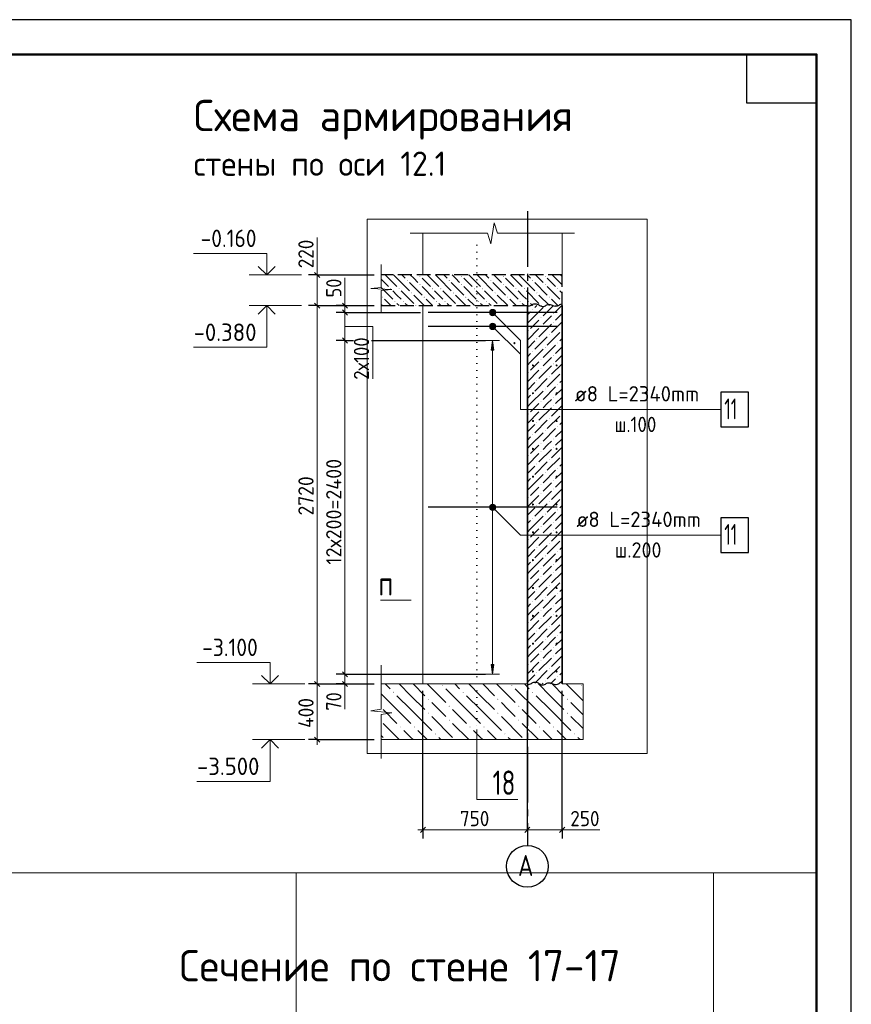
# Model space of a CAD drawing. Header units: millimetres. Extents: x 0 to 59400, y 0 to 42000.
# Tile 31 of 31: x 47449 to 59400, y 27845 to 42000. Entities that reach past the tile are written whole.
import ezdxf

# ---------------------------------------------------------------- set-up
doc = ezdxf.new("R2010")
doc.units = ezdxf.units.MM
for name, pattern in [('______2', [270, 200, -70]), ('______5', [1100, 800, -100, 100, -100]), ('______9', [100, 0, -100])]:
    doc.linetypes.add(name, pattern=pattern)
for name, color, linetype, lineweight in [('Standard', 7, 'Continuous', 25), ('Высотные отметки', 7, 'Continuous', 25), ('ЖБ Перекрытие верхний уровень', 7, '______2', 25), ('ЖБ Стена верхний уровень', 7, 'Continuous', 35), ('Заголовок чертежа', 7, 'Continuous', 25), ('Позиционная метка линия выноска', 7, 'Continuous', 13), ('Примечания', 7, 'Continuous', 13), ('Размерная линия_ общее', 7, 'Continuous', 13), ('Сечения символ', 7, 'Continuous', 25), ('Стена фоновая арматура У1', 7, 'Continuous', 18), ('Фоновоя арматура Х1', 52, 'Continuous', 25)]:
    doc.layers.add(name, color=color, linetype=linetype, lineweight=lineweight)
doc.layers.add('Оси', color=7, linetype='______5')
doc.layers.add('Размерная выноска', color=7, linetype='Continuous')
doc.layers.add('Стена Хомут', color=7, linetype='Continuous', lineweight=25, true_color=0x6e3c1e)
doc.styles.add('ISOCPEUR', font='txt')

msp = doc.modelspace()

# ---------------------------------------------------------------- hatches: boundary and pattern name
at = {"layer": 'ЖБ Перекрытие верхний уровень', "linetype": 'Continuous', "lineweight": 18, "transparency": 33554687}
for points in [[(53015, 38252), (53021, 38258), (53028, 38252), (53021, 38245)], [(53195, 38312), (53201, 38318), (53208, 38312), (53201, 38305)], [(53615, 38252), (53621, 38258), (53628, 38252), (53621, 38245)], [(53795, 38312), (53801, 38318), (53808, 38312), (53801, 38305)], [(54215, 38252), (54221, 38258), (54228, 38252), (54221, 38245)], [(54395, 38312), (54401, 38318), (54408, 38312), (54401, 38305)], [(54815, 38252), (54821, 38258), (54828, 38252), (54821, 38245)], [(54995, 38312), (55001, 38318), (55008, 38312), (55001, 38305)], [(52775, 38132), (52781, 38138), (52788, 38132), (52781, 38125)], [(52895, 38132), (52901, 38138), (52908, 38132), (52901, 38125)], [(53075, 38072), (53081, 38078), (53088, 38072), (53081, 38065)], [(53195, 38192), (53201, 38198), (53208, 38192), (53201, 38185)], [(53375, 38132), (53381, 38138), (53388, 38132), (53381, 38125)], [(53495, 38132), (53501, 38138), (53508, 38132), (53501, 38125)], [(53675, 38072), (53681, 38078), (53688, 38072), (53681, 38065)], [(53795, 38192), (53801, 38198), (53808, 38192), (53801, 38185)], [(53975, 38132), (53981, 38138), (53988, 38132), (53981, 38125)], [(54095, 38132), (54101, 38138), (54108, 38132), (54101, 38125)], [(54275, 38072), (54281, 38078), (54288, 38072), (54281, 38065)], [(54395, 38192), (54401, 38198), (54408, 38192), (54401, 38185)], [(54575, 38132), (54581, 38138), (54588, 38132), (54581, 38125)], [(54695, 38132), (54701, 38138), (54708, 38132), (54701, 38125)], [(54875, 38072), (54881, 38078), (54888, 38072), (54881, 38065)], [(54995, 38192), (55001, 38198), (55008, 38192), (55001, 38185)], [(55175, 38132), (55181, 38138), (55188, 38132), (55181, 38125)], [(52655, 38012), (52661, 38018), (52668, 38012), (52661, 38005)], [(52835, 37952), (52841, 37958), (52848, 37952), (52841, 37945)], [(52955, 37952), (52961, 37958), (52968, 37952), (52961, 37945)], [(53255, 38012), (53261, 38018), (53268, 38012), (53261, 38005)], [(53435, 37952), (53441, 37958), (53448, 37952), (53441, 37945)], [(53555, 37952), (53561, 37958), (53568, 37952), (53561, 37945)], [(53855, 38012), (53861, 38018), (53868, 38012), (53861, 38005)], [(54035, 37952), (54041, 37958), (54048, 37952), (54041, 37945)], [(54155, 37952), (54161, 37958), (54168, 37952), (54161, 37945)], [(54455, 38012), (54461, 38018), (54468, 38012), (54461, 38005)], [(54635, 37952), (54641, 37958), (54648, 37952), (54641, 37945)], [(54755, 37952), (54761, 37958), (54768, 37952), (54761, 37945)], [(55055, 38012), (55061, 38018), (55068, 38012), (55061, 38005)], [(55235, 37952), (55241, 37958), (55245, 37954), (55245, 37949), (55241, 37945)], [(53135, 37892), (53141, 37898), (53148, 37892), (53146, 37890), (53136, 37890)], [(53735, 37892), (53741, 37898), (53748, 37892), (53746, 37890), (53736, 37890)], [(54335, 37892), (54341, 37898), (54348, 37892), (54346, 37890), (54336, 37890)], [(54935, 37892), (54941, 37898), (54948, 37892), (54946, 37890), (54936, 37890)]]:
    msp.add_hatch(color=7, dxfattribs=at).paths.add_polyline_path(points, flags=16)
at = {"layer": 'ЖБ Стена верхний уровень', "linetype": 'Continuous', "lineweight": 18, "transparency": 33554687}
for points in [[(54816, 37832), (54821, 37837), (54826, 37832), (54821, 37827)], [(55004, 37890), (55001, 37887), (54998, 37890)], [(54936, 37712), (54941, 37717), (54946, 37712), (54941, 37707)], [(55116, 37772), (55121, 37777), (55126, 37772), (55121, 37767)], [(55116, 37652), (55121, 37657), (55126, 37652), (55121, 37647)], [(54756, 37532), (54761, 37537), (54766, 37532), (54761, 37527)], [(54936, 37592), (54941, 37597), (54946, 37592), (54941, 37587)], [(55236, 37532), (55241, 37537), (55245, 37533), (55245, 37530), (55241, 37527)], [(54876, 37412), (54881, 37417), (54886, 37412), (54881, 37407)], [(55056, 37472), (55061, 37477), (55066, 37472), (55061, 37467)], [(54816, 37232), (54821, 37237), (54826, 37232), (54821, 37227)], [(54996, 37292), (55001, 37297), (55006, 37292), (55001, 37287)], [(55176, 37352), (55181, 37357), (55186, 37352), (55181, 37347)], [(54936, 37112), (54941, 37117), (54946, 37112), (54941, 37107)], [(55116, 37172), (55121, 37177), (55126, 37172), (55121, 37167)], [(54936, 36992), (54941, 36997), (54946, 36992), (54941, 36987)], [(55116, 37052), (55121, 37057), (55126, 37052), (55121, 37047)], [(54756, 36932), (54761, 36937), (54766, 36932), (54761, 36927)], [(54876, 36812), (54881, 36817), (54886, 36812), (54881, 36807)], [(55056, 36872), (55061, 36877), (55066, 36872), (55061, 36867)], [(55236, 36932), (55241, 36937), (55245, 36933), (55245, 36930), (55241, 36927)], [(54996, 36692), (55001, 36697), (55006, 36692), (55001, 36687)], [(55176, 36752), (55181, 36757), (55186, 36752), (55181, 36747)], [(54816, 36632), (54821, 36637), (54826, 36632), (54821, 36627)], [(55116, 36572), (55121, 36577), (55126, 36572), (55121, 36567)], [(54936, 36512), (54941, 36517), (54946, 36512), (54941, 36507)], [(54936, 36392), (54941, 36397), (54946, 36392), (54941, 36387)], [(55116, 36452), (55121, 36457), (55126, 36452), (55121, 36447)], [(54756, 36332), (54761, 36337), (54766, 36332), (54761, 36327)], [(55056, 36272), (55061, 36277), (55066, 36272), (55061, 36267)], [(55236, 36332), (55241, 36337), (55245, 36333), (55245, 36330), (55241, 36327)], [(54876, 36212), (54881, 36217), (54886, 36212), (54881, 36207)], [(54996, 36092), (55001, 36097), (55006, 36092), (55001, 36087)], [(55176, 36152), (55181, 36157), (55186, 36152), (55181, 36147)], [(54816, 36032), (54821, 36037), (54826, 36032), (54821, 36027)], [(55116, 35972), (55121, 35977), (55126, 35972), (55121, 35967)], [(54936, 35912), (54941, 35917), (54946, 35912), (54941, 35907)], [(55116, 35852), (55121, 35857), (55126, 35852), (55121, 35847)], [(54756, 35732), (54761, 35737), (54766, 35732), (54761, 35727)], [(54936, 35792), (54941, 35797), (54946, 35792), (54941, 35787)], [(55056, 35672), (55061, 35677), (55066, 35672), (55061, 35667)], [(55236, 35732), (55241, 35737), (55245, 35733), (55245, 35730), (55241, 35727)], [(54876, 35612), (54881, 35617), (54886, 35612), (54881, 35607)], [(55176, 35552), (55181, 35557), (55186, 35552), (55181, 35547)], [(54816, 35432), (54821, 35437), (54826, 35432), (54821, 35427)], [(54996, 35492), (55001, 35497), (55006, 35492), (55001, 35487)], [(54936, 35312), (54941, 35317), (54946, 35312), (54941, 35307)], [(55116, 35372), (55121, 35377), (55126, 35372), (55121, 35367)], [(55116, 35252), (55121, 35257), (55126, 35252), (55121, 35247)], [(54756, 35132), (54761, 35137), (54766, 35132), (54761, 35127)], [(54936, 35192), (54941, 35197), (54946, 35192), (54941, 35187)], [(55236, 35132), (55241, 35137), (55245, 35133), (55245, 35130), (55241, 35127)], [(54876, 35012), (54881, 35017), (54886, 35012), (54881, 35007)], [(55056, 35072), (55061, 35077), (55066, 35072), (55061, 35067)], [(54816, 34832), (54821, 34837), (54826, 34832), (54821, 34827)], [(54996, 34892), (55001, 34897), (55006, 34892), (55001, 34887)], [(55176, 34952), (55181, 34957), (55186, 34952), (55181, 34947)], [(54936, 34712), (54941, 34717), (54946, 34712), (54941, 34707)], [(55116, 34772), (55121, 34777), (55126, 34772), (55121, 34767)], [(54936, 34592), (54941, 34597), (54946, 34592), (54941, 34587)], [(55116, 34652), (55121, 34657), (55126, 34652), (55121, 34647)], [(54756, 34532), (54761, 34537), (54766, 34532), (54761, 34527)], [(54876, 34412), (54881, 34417), (54886, 34412), (54881, 34407)], [(55056, 34472), (55061, 34477), (55066, 34472), (55061, 34467)], [(55236, 34532), (55241, 34537), (55245, 34533), (55245, 34530), (55241, 34527)], [(54996, 34292), (55001, 34297), (55006, 34292), (55001, 34287)], [(55176, 34352), (55181, 34357), (55186, 34352), (55181, 34347)], [(54816, 34232), (54821, 34237), (54826, 34232), (54821, 34227)], [(54936, 34112), (54941, 34117), (54946, 34112), (54941, 34107)], [(55116, 34172), (55121, 34177), (55126, 34172), (55121, 34167)], [(54936, 33992), (54941, 33997), (54946, 33992), (54941, 33987)], [(55116, 34052), (55121, 34057), (55126, 34052), (55121, 34047)], [(54756, 33932), (54761, 33937), (54766, 33932), (54761, 33927)], [(55056, 33872), (55061, 33877), (55066, 33872), (55061, 33867)], [(55236, 33932), (55241, 33937), (55245, 33933), (55245, 33930), (55241, 33927)], [(54876, 33812), (54881, 33817), (54886, 33812), (54881, 33807)], [(54996, 33692), (55001, 33697), (55006, 33692), (55001, 33687)], [(55176, 33752), (55181, 33757), (55186, 33752), (55181, 33747)], [(54816, 33632), (54821, 33637), (54826, 33632), (54821, 33627)], [(55116, 33572), (55121, 33577), (55126, 33572), (55121, 33567)], [(54936, 33512), (54941, 33517), (54946, 33512), (54941, 33507)], [(55116, 33452), (55121, 33457), (55126, 33452), (55121, 33447)], [(54756, 33332), (54761, 33337), (54766, 33332), (54761, 33327)], [(54936, 33392), (54941, 33397), (54946, 33392), (54941, 33387)], [(55056, 33272), (55061, 33277), (55066, 33272), (55061, 33267)], [(55236, 33332), (55241, 33337), (55245, 33333), (55245, 33330), (55241, 33327)], [(54876, 33212), (54881, 33217), (54886, 33212), (54881, 33207)], [(55176, 33152), (55181, 33157), (55186, 33152), (55181, 33147)], [(54816, 33032), (54821, 33037), (54826, 33032), (54821, 33027)], [(54996, 33092), (55001, 33097), (55006, 33092), (55001, 33087)], [(54936, 32912), (54941, 32917), (54946, 32912), (54941, 32907)], [(55116, 32972), (55121, 32977), (55126, 32972), (55121, 32967)], [(55116, 32852), (55121, 32857), (55126, 32852), (55121, 32847)], [(54756, 32732), (54761, 32737), (54766, 32732), (54761, 32727)], [(54936, 32792), (54941, 32797), (54946, 32792), (54941, 32787)], [(55236, 32732), (55241, 32737), (55245, 32733), (55245, 32730), (55241, 32727)], [(54876, 32612), (54881, 32617), (54886, 32612), (54881, 32607)], [(55056, 32672), (55061, 32677), (55066, 32672), (55061, 32667)], [(55176, 32552), (55181, 32557), (55186, 32552), (55181, 32547)], [(54996, 32492), (55001, 32497), (55006, 32492), (55001, 32487)]]:
    msp.add_hatch(color=7, dxfattribs=at).paths.add_polyline_path(points, flags=16)
at = {"layer": 'Позиционная метка линия выноска', "linetype": 'Continuous', "lineweight": 13, "transparency": 33554687}
for points in [[(54213, 37758), (54256, 37833), (54202, 37778)], [(54202, 37778), (54256, 37833), (54233, 37833)], [(54202, 37778), (54233, 37833), (54202, 37801)], [(54202, 37801), (54233, 37833), (54213, 37822)], [(54213, 37758), (54277, 37822), (54256, 37833)], [(54233, 37747), (54277, 37822), (54213, 37758)], [(54233, 37747), (54288, 37801), (54277, 37822)], [(54256, 37747), (54288, 37801), (54233, 37747)], [(54256, 37747), (54288, 37778), (54288, 37801)], [(54288, 37778), (54256, 37747), (54277, 37758)], [(54213, 37558), (54256, 37633), (54202, 37578)], [(54202, 37578), (54256, 37633), (54233, 37633)], [(54202, 37578), (54233, 37633), (54202, 37601)], [(54202, 37601), (54233, 37633), (54213, 37622)], [(54213, 37558), (54277, 37622), (54256, 37633)], [(54233, 37547), (54277, 37622), (54213, 37558)], [(54233, 37547), (54288, 37601), (54277, 37622)], [(54256, 37547), (54288, 37601), (54233, 37547)], [(54256, 37547), (54288, 37578), (54288, 37601)], [(54288, 37578), (54256, 37547), (54277, 37558)], [(54213, 34958), (54256, 35033), (54202, 34978)], [(54202, 34978), (54256, 35033), (54233, 35033)], [(54202, 34978), (54233, 35033), (54202, 35001)], [(54202, 35001), (54233, 35033), (54213, 35022)], [(54213, 34958), (54277, 35022), (54256, 35033)], [(54233, 34947), (54277, 35022), (54213, 34958)], [(54233, 34947), (54288, 35001), (54277, 35022)], [(54256, 34947), (54288, 35001), (54233, 34947)], [(54256, 34947), (54288, 34978), (54288, 35001)], [(54288, 34978), (54256, 34947), (54277, 34958)]]:
    msp.add_hatch(color=7, dxfattribs=at).paths.add_polyline_path(points)
at = {"layer": 'Стена Хомут', "linetype": 'Continuous', "lineweight": 13, "transparency": 33554687}
msp.add_hatch(color=7, dxfattribs=at).paths.add_polyline_path([(54265, 37250), (54245, 37390), (54225, 37250)])
msp.add_hatch(color=7, dxfattribs=at).paths.add_polyline_path([(54265, 32730), (54245, 32590), (54225, 32730)], flags=16)
at = {"layer": 'Фоновоя арматура Х1', "linetype": 'Continuous', "lineweight": 18, "transparency": 33554687}
for points in [[(53515, 32432), (53521, 32438), (53528, 32432), (53521, 32425)], [(54515, 32432), (54521, 32438), (54528, 32432), (54521, 32425)], [(55515, 32432), (55521, 32438), (55528, 32432), (55521, 32425)], [(52815, 32332), (52821, 32338), (52828, 32332), (52821, 32325)], [(53815, 32332), (53821, 32338), (53828, 32332), (53821, 32325)], [(54815, 32332), (54821, 32338), (54828, 32332), (54821, 32325)], [(53315, 32232), (53321, 32238), (53328, 32232), (53321, 32225)], [(53615, 32132), (53621, 32138), (53628, 32132), (53621, 32125)], [(54315, 32232), (54321, 32238), (54328, 32232), (54321, 32225)], [(54615, 32132), (54621, 32138), (54628, 32132), (54621, 32125)], [(55315, 32232), (55321, 32238), (55328, 32232), (55321, 32225)], [(53315, 32032), (53321, 32038), (53328, 32032), (53321, 32025)], [(54315, 32032), (54321, 32038), (54328, 32032), (54321, 32025)], [(55315, 32032), (55321, 32038), (55328, 32032), (55321, 32025)], [(53615, 31932), (53621, 31938), (53628, 31932), (53621, 31925)], [(54615, 31932), (54621, 31938), (54628, 31932), (54621, 31925)], [(52915, 31832), (52921, 31838), (52928, 31832), (52921, 31825)], [(53115, 31832), (53121, 31838), (53128, 31832), (53121, 31825)], [(53415, 31732), (53421, 31738), (53428, 31732), (53421, 31725)], [(53915, 31832), (53921, 31838), (53928, 31832), (53921, 31825)], [(54115, 31832), (54121, 31838), (54128, 31832), (54121, 31825)], [(54415, 31732), (54421, 31738), (54428, 31732), (54421, 31725)], [(54915, 31832), (54921, 31838), (54928, 31832), (54921, 31825)], [(55115, 31832), (55121, 31838), (55128, 31832), (55121, 31825)], [(55415, 31732), (55421, 31738), (55428, 31732), (55421, 31725)]]:
    msp.add_hatch(color=7, dxfattribs=at).paths.add_polyline_path(points, flags=16)

# ---------------------------------------------------------------- linework, layer by layer
at = {"layer": 'Standard', "color": 7, "linetype": 'Continuous', "lineweight": 35, "transparency": 33554687}
for p, q in [((58900, 39900), (58900, 20500)), ((58900, 39500), (58900, 20100))]:
    msp.add_line(p, q, dxfattribs=at)
at = {"layer": 'Standard', "color": 7, "linetype": 'Continuous', "lineweight": 50, "transparency": 33554687}
msp.add_line((58900, 39400), (58900, 23200), dxfattribs=at)
at = {"layer": 'Standard', "color": 7, "linetype": 'Continuous', "lineweight": 13, "transparency": 33554687}
for p, q in [((54219, 38780), (54266, 39080)), ((54266, 39080), (54314, 38930)), ((53063, 38930), (54172, 38930)), ((54172, 38930), (54219, 38780)), ((54314, 38930), (55423, 38930)), ((55423, 38930), (55423, 38930)), ((52645, 38479), (52645, 38150)), ((52645, 38150), (52495, 38136)), ((52495, 38136), (52795, 38122)), ((52795, 38122), (52645, 38108)), ((52645, 38108), (52645, 37779)), ((52123, 37890), (52123, 37965)), ((52123, 37890), (52123, 37790)), ((52645, 37779), (52645, 37779)), ((52123, 37390), (52123, 32590)), ((52645, 32720), (52645, 32090)), ((52123, 32590), (52123, 32450)), ((52123, 32450), (52123, 32375)), ((52645, 32090), (52495, 32063)), ((52495, 32063), (52795, 32037)), ((52795, 32037), (52645, 32010)), ((52645, 32010), (52645, 31380)), ((52645, 31380), (52645, 31380))]:
    msp.add_line(p, q, dxfattribs=at)
at = {"layer": 'Standard', "color": 7, "linetype": 'Continuous', "lineweight": 18, "transparency": 33554687}
for p, q in [((53245, 38330), (53245, 38930)), ((55245, 38930), (55245, 38330)), ((55245, 38330), (55245, 38330)), ((53245, 37890), (53245, 32450)), ((55245, 37890), (55245, 37890))]:
    msp.add_line(p, q, dxfattribs=at)
at = {"layer": 'Standard', "color": 7, "linetype": 'Continuous', "lineweight": -3, "transparency": 33554687}
for p, q in [((52123, 37890), (51998, 37890)), ((52123, 37890), (52248, 37890)), ((52123, 37790), (51998, 37790)), ((52123, 37790), (52248, 37790)), ((52123, 37390), (51998, 37390)), ((52123, 37390), (52248, 37390)), ((52123, 37390), (52218, 37390)), ((52504, 37390), (54145, 37390)), ((52123, 32590), (51998, 32590)), ((52123, 32590), (52248, 32590)), ((52123, 32590), (54145, 32590)), ((52123, 32450), (51998, 32450)), ((52123, 32450), (52248, 32450)), ((52123, 32450), (52545, 32450))]:
    msp.add_line(p, q, dxfattribs=at)
at = {"layer": 'Standard', "color": 7, "linetype": 'Continuous', "lineweight": 25, "transparency": 33554687}
for p, q in [((52086, 37927), (52161, 37852)), ((52086, 37827), (52161, 37752)), ((52086, 37427), (52161, 37352)), ((52086, 32627), (52161, 32552)), ((52086, 32487), (52161, 32412))]:
    msp.add_line(p, q, dxfattribs=at)
at = {"layer": 'Standard', "color": 254, "linetype": 'Continuous', "lineweight": 13, "true_color": 0xc4c4ff, "transparency": 33554687}
msp.add_line((51422, 29734), (51422, 8127), dxfattribs=at)
at = {"layer": 'Standard', "color": 7, "linetype": 'Continuous', "lineweight": 25, "transparency": 33554687}
for points in [[(0, 0), (59400, 0), (59400, 42000), (0, 42000), (0, 0)], [(58900, 41500), (58900, 40800), (57900, 40800), (57900, 41500), (58900, 41500)]]:
    msp.add_lwpolyline(points, close=True, dxfattribs=at)
at = {"layer": 'Standard', "color": 7, "linetype": 'Continuous', "lineweight": 50, "transparency": 33554687}
msp.add_lwpolyline([(2000, 41500), (58900, 41500), (58900, 500), (2000, 500), (2000, 41500)], close=True, dxfattribs=at)
at = {"layer": 'Standard', "color": 7, "linetype": 'Continuous', "lineweight": 25, "transparency": 33554687}
msp.add_lwpolyline([(58900, 41500), (2000, 41500), (2000, 500), (58900, 500), (58900, 41500)], dxfattribs=at)
at = {"layer": 'Standard', "color": 254, "linetype": 'Continuous', "lineweight": 18, "true_color": 0xc4c4ff, "transparency": 33554687}
msp.add_lwpolyline([(52445, 31450), (56465, 31450), (56465, 39130), (52445, 39130), (52445, 31450)], dxfattribs=at)
at = {"layer": 'Standard', "color": 7, "linetype": 'Continuous', "lineweight": -3, "transparency": 33554687}
for points in [[(52123, 37890), (52134, 37890), (52134, 37890), (52545, 37890)], [(52123, 37790), (52168, 37790), (52168, 37790), (53209, 37790)]]:
    msp.add_lwpolyline(points, dxfattribs=at)
at = {"layer": 'Standard', "color": 7, "linetype": 'Continuous', "lineweight": 13, "transparency": 33554687}
for points in [[(52123, 37790), (52123, 37781), (52123, 37781), (52123, 37390)], [(58900, 29734), (17203, 29734), (17203, 3500), (58900, 3500), (58900, 29734)]]:
    msp.add_lwpolyline(points, dxfattribs=at)
at = {"layer": 'Standard', "color": 254, "linetype": 'Continuous', "lineweight": 13, "true_color": 0xc4c4ff, "transparency": 33554687}
msp.add_lwpolyline([(51422, 8127), (57422, 8127), (57422, 29734)], dxfattribs=at)
at = {"layer": 'Высотные отметки', "color": 7, "linetype": 'Continuous', "lineweight": 35, "transparency": 33554687}
for p, q in [((50999, 38330), (50878, 38451)), ((50999, 38330), (50878, 38451)), ((50999, 38330), (51120, 38451)), ((50999, 38330), (51120, 38451)), ((50999, 37890), (50878, 37769)), ((50999, 37890), (50878, 37769)), ((50999, 37890), (51120, 37769)), ((50999, 37890), (51120, 37769)), ((51047, 32450), (50926, 32571)), ((51047, 32450), (50926, 32571)), ((51047, 32450), (51168, 32571)), ((51047, 32450), (51168, 32571)), ((51047, 31650), (50926, 31529)), ((51047, 31650), (50926, 31529)), ((51047, 31650), (51168, 31529)), ((51047, 31650), (51168, 31529))]:
    msp.add_line(p, q, dxfattribs=at)
at = {"layer": 'Высотные отметки', "color": 7, "linetype": 'Continuous', "lineweight": 13, "transparency": 33554687}
for p, q in [((51499, 38330), (50749, 38330)), ((51499, 38330), (50749, 38330)), ((51499, 37890), (50749, 37890)), ((51499, 37890), (50749, 37890)), ((51547, 32450), (50797, 32450)), ((51547, 32450), (50797, 32450)), ((51547, 31650), (50797, 31650)), ((51547, 31650), (50797, 31650))]:
    msp.add_line(p, q, dxfattribs=at)
for points in [[(50999, 38330), (50999, 38640), (49949, 38640)], [(50999, 38330), (50999, 38640), (49949, 38640)], [(50999, 37890), (50999, 37290), (49949, 37290)], [(50999, 37890), (50999, 37290), (49949, 37290)], [(51047, 32450), (51047, 32760), (49997, 32760)], [(51047, 32450), (51047, 32760), (49997, 32760)], [(51047, 31650), (51047, 31050), (49997, 31050)], [(51047, 31650), (51047, 31050), (49997, 31050)]]:
    msp.add_lwpolyline(points, dxfattribs=at)
at = {"layer": 'ЖБ Перекрытие верхний уровень', "color": 7, "linetype": '______2', "lineweight": 25, "transparency": 33554687}
for p, q in [((55245, 38330), (52645, 38330)), ((55245, 37890), (55245, 38330)), ((52645, 37890), (54745, 37890))]:
    msp.add_line(p, q, dxfattribs=at)
at = {"layer": 'ЖБ Перекрытие верхний уровень', "color": 9, "linetype": 'Continuous', "lineweight": 18, "true_color": 0xc7c7c7, "transparency": 33554687}
for p, q in [((52645, 38268), (52751, 38162)), ((52751, 38282), (52703, 38330)), ((52751, 38282), (52871, 38162)), ((52823, 38330), (52871, 38282)), ((52871, 38282), (53051, 38102)), ((52943, 38330), (52991, 38282)), ((53051, 38222), (53231, 38042)), ((53111, 38282), (53063, 38330)), ((53171, 38222), (53111, 38282)), ((53231, 38282), (53351, 38162)), ((53351, 38282), (53303, 38330)), ((53351, 38282), (53471, 38162)), ((53423, 38330), (53471, 38282)), ((53471, 38282), (53651, 38102)), ((53543, 38330), (53591, 38282)), ((53651, 38222), (53831, 38042)), ((53711, 38282), (53663, 38330)), ((53771, 38222), (53711, 38282)), ((53831, 38282), (53951, 38162)), ((53951, 38282), (53903, 38330)), ((53951, 38282), (54071, 38162)), ((54023, 38330), (54071, 38282)), ((54071, 38282), (54251, 38102)), ((54143, 38330), (54191, 38282)), ((54251, 38222), (54431, 38042)), ((54311, 38282), (54263, 38330)), ((54371, 38222), (54311, 38282)), ((54431, 38282), (54551, 38162)), ((54551, 38282), (54503, 38330)), ((54551, 38282), (54671, 38162)), ((54623, 38330), (54671, 38282)), ((54671, 38282), (54851, 38102)), ((54743, 38330), (54791, 38282)), ((54851, 38222), (55031, 38042)), ((54911, 38282), (54863, 38330)), ((54971, 38222), (54911, 38282)), ((55031, 38282), (55151, 38162)), ((55151, 38282), (55103, 38330)), ((55151, 38282), (55245, 38188)), ((55223, 38330), (55245, 38308)), ((52645, 38148), (52811, 37982)), ((52871, 38042), (52811, 38102)), ((52931, 38102), (53111, 37922)), ((53231, 38162), (53411, 37982)), ((53471, 38042), (53411, 38102)), ((53531, 38102), (53711, 37922)), ((53831, 38162), (54011, 37982)), ((54071, 38042), (54011, 38102)), ((54131, 38102), (54311, 37922)), ((54431, 38162), (54611, 37982)), ((54671, 38042), (54611, 38102)), ((54731, 38102), (54911, 37922)), ((55031, 38162), (55211, 37982)), ((55245, 38068), (55211, 38102)), ((52783, 37890), (52691, 37982)), ((52931, 37982), (52871, 38042)), ((53111, 38042), (53263, 37890)), ((53383, 37890), (53291, 37982)), ((53531, 37982), (53471, 38042)), ((53711, 38042), (53863, 37890)), ((53983, 37890), (53891, 37982)), ((54131, 37982), (54071, 38042)), ((54311, 38042), (54463, 37890)), ((54583, 37890), (54491, 37982)), ((54731, 37982), (54671, 38042)), ((54911, 38042), (55063, 37890)), ((55183, 37890), (55091, 37982)), ((52645, 37908), (52663, 37890)), ((52871, 37922), (52903, 37890)), ((52991, 37922), (53023, 37890)), ((53471, 37922), (53503, 37890)), ((53591, 37922), (53623, 37890)), ((54071, 37922), (54103, 37890)), ((54191, 37922), (54223, 37890)), ((54671, 37922), (54703, 37890)), ((54791, 37922), (54823, 37890))]:
    msp.add_line(p, q, dxfattribs=at)
at = {"layer": 'ЖБ Стена верхний уровень', "color": 251, "linetype": 'Continuous', "lineweight": 18, "true_color": 0x494949, "transparency": 33554687}
for p, q in [((54745, 37875), (54759, 37890)), ((54791, 37802), (54745, 37755)), ((54791, 37682), (54971, 37862)), ((54879, 37890), (54851, 37862)), ((55119, 37890), (54971, 37742)), ((55239, 37890), (55151, 37802)), ((54791, 37682), (54745, 37635)), ((54911, 37682), (54791, 37562)), ((54971, 37622), (55031, 37682)), ((55031, 37682), (55091, 37742)), ((55245, 37655), (55091, 37502)), ((55245, 37775), (55151, 37682)), ((54911, 37562), (54745, 37395)), ((55091, 37622), (54911, 37442)), ((54745, 37275), (54851, 37382)), ((55031, 37442), (54851, 37262)), ((55211, 37502), (55031, 37322)), ((55211, 37382), (55245, 37415)), ((54791, 37082), (54971, 37262)), ((55151, 37322), (54971, 37142)), ((55245, 37295), (55151, 37202)), ((54791, 37202), (54745, 37155)), ((55031, 37082), (55091, 37142)), ((55245, 37175), (55151, 37082)), ((54791, 37082), (54745, 37035)), ((54911, 36962), (54745, 36795)), ((54911, 37082), (54791, 36962)), ((55091, 37022), (54911, 36842)), ((54971, 37022), (55031, 37082)), ((55245, 37055), (55091, 36902)), ((55031, 36842), (54851, 36662)), ((55211, 36902), (55031, 36722)), ((55211, 36782), (55245, 36815)), ((54745, 36675), (54851, 36782)), ((54791, 36482), (54971, 36662)), ((55151, 36722), (54971, 36542)), ((55245, 36695), (55151, 36602)), ((54791, 36602), (54745, 36555)), ((55031, 36482), (55091, 36542)), ((55245, 36575), (55151, 36482)), ((54791, 36482), (54745, 36435)), ((54911, 36482), (54791, 36362)), ((55091, 36422), (54911, 36242)), ((54971, 36422), (55031, 36482)), ((55245, 36455), (55091, 36302)), ((54911, 36362), (54745, 36195)), ((55031, 36242), (54851, 36062)), ((55211, 36302), (55031, 36122)), ((54745, 36075), (54851, 36182)), ((55151, 36122), (54971, 35942)), ((55245, 36095), (55151, 36002)), ((55211, 36182), (55245, 36215)), ((54791, 36002), (54745, 35955)), ((54791, 35882), (54971, 36062)), ((55245, 35975), (55151, 35882)), ((54791, 35882), (54745, 35835)), ((54911, 35882), (54791, 35762)), ((55091, 35822), (54911, 35642)), ((54971, 35822), (55031, 35882)), ((55031, 35882), (55091, 35942)), ((55245, 35855), (55091, 35702)), ((54911, 35762), (54745, 35595)), ((55211, 35702), (55031, 35522)), ((54745, 35475), (54851, 35582)), ((55031, 35642), (54851, 35462)), ((55211, 35582), (55245, 35615)), ((54791, 35402), (54745, 35355)), ((54791, 35282), (54971, 35462)), ((55151, 35522), (54971, 35342)), ((55245, 35495), (55151, 35402)), ((54791, 35282), (54745, 35235)), ((54911, 35282), (54791, 35162)), ((54971, 35222), (55031, 35282)), ((55031, 35282), (55091, 35342)), ((55245, 35255), (55091, 35102)), ((55245, 35375), (55151, 35282)), ((54911, 35162), (54745, 34995)), ((55091, 35222), (54911, 35042)), ((54745, 34875), (54851, 34982)), ((55031, 35042), (54851, 34862)), ((55211, 35102), (55031, 34922)), ((55211, 34982), (55245, 35015)), ((54791, 34682), (54971, 34862)), ((55151, 34922), (54971, 34742)), ((55245, 34895), (55151, 34802)), ((54791, 34802), (54745, 34755)), ((54791, 34682), (54745, 34635)), ((54911, 34682), (54791, 34562)), ((54971, 34622), (55031, 34682)), ((55031, 34682), (55091, 34742)), ((55245, 34775), (55151, 34682)), ((54911, 34562), (54745, 34395)), ((55091, 34622), (54911, 34442)), ((55245, 34655), (55091, 34502)), ((55031, 34442), (54851, 34262)), ((55211, 34502), (55031, 34322)), ((55211, 34382), (55245, 34415)), ((54745, 34275), (54851, 34382)), ((54791, 34082), (54971, 34262)), ((55151, 34322), (54971, 34142)), ((55245, 34295), (55151, 34202)), ((54791, 34202), (54745, 34155)), ((55031, 34082), (55091, 34142)), ((55245, 34175), (55151, 34082)), ((54791, 34082), (54745, 34035)), ((54911, 34082), (54791, 33962)), ((55091, 34022), (54911, 33842)), ((54971, 34022), (55031, 34082)), ((55245, 34055), (55091, 33902)), ((54911, 33962), (54745, 33795)), ((55031, 33842), (54851, 33662)), ((55211, 33902), (55031, 33722)), ((54745, 33675), (54851, 33782)), ((55151, 33722), (54971, 33542)), ((55245, 33695), (55151, 33602)), ((55211, 33782), (55245, 33815)), ((54791, 33602), (54745, 33555)), ((54791, 33482), (54971, 33662)), ((55245, 33575), (55151, 33482)), ((54791, 33482), (54745, 33435)), ((54911, 33482), (54791, 33362)), ((55091, 33422), (54911, 33242)), ((54971, 33422), (55031, 33482)), ((55031, 33482), (55091, 33542)), ((55245, 33455), (55091, 33302)), ((54911, 33362), (54745, 33195)), ((55211, 33302), (55031, 33122)), ((54745, 33075), (54851, 33182)), ((55031, 33242), (54851, 33062)), ((55211, 33182), (55245, 33215)), ((54791, 33002), (54745, 32955)), ((54791, 32882), (54971, 33062)), ((55151, 33122), (54971, 32942)), ((55245, 33095), (55151, 33002)), ((54791, 32882), (54745, 32835)), ((54911, 32882), (54791, 32762)), ((54971, 32822), (55031, 32882)), ((55031, 32882), (55091, 32942)), ((55245, 32855), (55091, 32702)), ((55245, 32975), (55151, 32882)), ((54911, 32762), (54745, 32595)), ((55091, 32822), (54911, 32642)), ((55211, 32702), (55031, 32522)), ((54745, 32475), (54851, 32582)), ((55031, 32642), (54851, 32462)), ((55211, 32582), (55245, 32615)), ((54959, 32450), (54971, 32462)), ((55151, 32522), (55079, 32450)), ((55245, 32495), (55199, 32450))]:
    msp.add_line(p, q, dxfattribs=at)
at = {"layer": 'ЖБ Стена верхний уровень', "color": 7, "linetype": 'Continuous', "lineweight": 35, "transparency": 33554687}
for p, q in [((54745, 37890), (54745, 32450)), ((55245, 32450), (55245, 37890))]:
    msp.add_line(p, q, dxfattribs=at)
at = {"layer": 'Оси', "color": 8, "linetype": '______5', "lineweight": -3, "transparency": 33554687}
msp.add_line((54745, 39248), (54745, 30130), dxfattribs=at)
at = {"layer": 'Оси', "color": 7, "linetype": 'Continuous', "lineweight": -3, "transparency": 33554687}
msp.add_circle((54745, 29830), 300, dxfattribs=at)
at = {"layer": 'Позиционная метка линия выноска', "color": 7, "linetype": 'Continuous', "lineweight": 13, "transparency": 33554687}
for p, q in [((54213, 37822), (54213, 37822)), ((54277, 37822), (54277, 37822)), ((54213, 37758), (54213, 37758)), ((54277, 37758), (54277, 37758)), ((54213, 37622), (54213, 37622)), ((54213, 37558), (54213, 37558)), ((54277, 37622), (54277, 37622)), ((54277, 37558), (54277, 37558)), ((54213, 35022), (54213, 35022)), ((54277, 35022), (54277, 35022)), ((54213, 34958), (54213, 34958)), ((54277, 34958), (54277, 34958)), ((52636, 33653), (53076, 33653))]:
    msp.add_line(p, q, dxfattribs=at)
for points in [[(54645, 36695), (54645, 37390), (54245, 37790)], [(57517, 36395), (54645, 36395), (54645, 37190), (54245, 37590)], [(57517, 34590), (54645, 34590), (54245, 34990)]]:
    msp.add_lwpolyline(points, dxfattribs=at)
for centre in [(54245, 37790), (54245, 37590), (54245, 34990)]:
    msp.add_circle(centre, 45, dxfattribs=at)
at = {"layer": 'Примечания', "color": 7, "linetype": 'Continuous', "lineweight": 25, "transparency": 33554687}
for points in [[(54745, 37885), (54760, 37885), (54776, 37886), (54791, 37890), (54802, 37897), (54812, 37905), (54824, 37911), (54839, 37915), (54854, 37917), (54870, 37915), (54884, 37911), (54898, 37906), (54910, 37899), (54921, 37892), (54933, 37886), (54946, 37880), (54961, 37877), (54977, 37878), (54993, 37881), (55005, 37887), (55015, 37895), (55026, 37902), (55040, 37907), (55056, 37908), (55071, 37905), (55085, 37900), (55099, 37895), (55113, 37890), (55127, 37886), (55142, 37883), (55145, 37883)], [(55145, 37885), (55160, 37885), (55176, 37886), (55191, 37890), (55202, 37897), (55212, 37905), (55224, 37911), (55239, 37915), (55245, 37916)], [(54745, 32445), (54760, 32445), (54776, 32446), (54790, 32450), (54802, 32457), (54812, 32465), (54823, 32471), (54838, 32475), (54854, 32477), (54869, 32475), (54884, 32471), (54898, 32466), (54910, 32459), (54921, 32452), (54932, 32446), (54946, 32440), (54961, 32437), (54977, 32438), (54992, 32441), (55004, 32447), (55014, 32455), (55026, 32462), (55039, 32467), (55055, 32468), (55071, 32465), (55085, 32460), (55098, 32455), (55112, 32450), (55126, 32446), (55142, 32443), (55145, 32443)], [(55145, 32445), (55160, 32445), (55176, 32446), (55190, 32450), (55202, 32457), (55212, 32465), (55223, 32471), (55238, 32475), (55245, 32476)]]:
    msp.add_lwpolyline(points, dxfattribs=at)
at = {"layer": 'Размерная выноска', "color": 7, "linetype": 'Continuous', "lineweight": 13, "transparency": 33554687}
for p, q in [((51723, 38330), (51723, 38870)), ((52123, 37930), (52123, 38290)), ((52123, 32090), (52123, 32450)), ((55245, 30355), (55785, 30355))]:
    msp.add_line(p, q, dxfattribs=at)
msp.add_lwpolyline([(52123, 37588), (52523, 37588), (52523, 36838)], dxfattribs=at)
at = {"layer": 'Размерная линия_ общее', "color": 7, "linetype": 'Continuous', "lineweight": 25, "transparency": 33554687}
for p, q in [((51686, 38367), (51761, 38292)), ((51686, 37927), (51761, 37852)), ((51686, 32487), (51761, 32412)), ((51686, 31687), (51761, 31612)), ((53207, 30317), (53282, 30392)), ((54707, 30317), (54782, 30392)), ((55207, 30317), (55282, 30392))]:
    msp.add_line(p, q, dxfattribs=at)
at = {"layer": 'Размерная линия_ общее', "color": 7, "linetype": 'Continuous', "lineweight": 13, "transparency": 33554687}
for p, q in [((51723, 38330), (51723, 38405)), ((51723, 38330), (51723, 37890)), ((51723, 37890), (51723, 32450)), ((51723, 32450), (51723, 31650)), ((51723, 31650), (51723, 31575)), ((53245, 30355), (53170, 30355)), ((53245, 30355), (54745, 30355)), ((54745, 30355), (55245, 30355)), ((55245, 30355), (55320, 30355))]:
    msp.add_line(p, q, dxfattribs=at)
at = {"layer": 'Размерная линия_ общее', "color": 253, "linetype": 'Continuous', "lineweight": -3, "true_color": 0xa0a0a0, "transparency": 33554687}
for p, q in [((51723, 38330), (51598, 38330)), ((51723, 38330), (51848, 38330)), ((51723, 38330), (52545, 38330)), ((51723, 37890), (51598, 37890)), ((51723, 37890), (51848, 37890)), ((51723, 37890), (52545, 37890)), ((51723, 32450), (51598, 32450)), ((51723, 32450), (51848, 32450)), ((51723, 32450), (52545, 32450)), ((53245, 30355), (53245, 32350)), ((51723, 31650), (51598, 31650)), ((51723, 31650), (51848, 31650)), ((51723, 31650), (52545, 31650)), ((53245, 30355), (53245, 30480)), ((54745, 30355), (54745, 30480)), ((55245, 30355), (55245, 30480)), ((53245, 30355), (53245, 30230)), ((54745, 30355), (54745, 30230)), ((55245, 30355), (55245, 30230))]:
    msp.add_line(p, q, dxfattribs=at)
for points in [[(54745, 30355), (54745, 30372), (54745, 30372), (54745, 32350)], [(55245, 30355), (55245, 30372), (55245, 30372), (55245, 32350)]]:
    msp.add_lwpolyline(points, dxfattribs=at)
at = {"layer": 'Сечения символ', "color": 7, "linetype": '______9', "lineweight": 13, "transparency": 33554687}
msp.add_line((54018, 38760), (54018, 31796), dxfattribs=at)
at = {"layer": 'Сечения символ', "color": 7, "linetype": 'Continuous', "lineweight": 13, "transparency": 33554687}
msp.add_lwpolyline([(54018, 31796), (54018, 30788), (54608, 30788)], dxfattribs=at)
at = {"layer": 'Стена фоновая арматура У1', "color": 7, "linetype": 'Continuous', "lineweight": 18, "transparency": 33554687}
for centre in [(54559, 37350), (54825, 37030), (55165, 37030), (54825, 36630), (55165, 36630), (54825, 36230), (55165, 36230), (54825, 35830), (55165, 35830), (54825, 35430), (55165, 35430), (54825, 35030), (55165, 35030), (54825, 34630), (55165, 34630), (54825, 34230), (55165, 34230), (54825, 33830), (55165, 33830), (54825, 33430), (55165, 33430), (54825, 33030), (55165, 33030), (54825, 32630), (55165, 32630)]:
    msp.add_circle(centre, 8, dxfattribs=at)
at = {"layer": 'Стена Хомут', "color": 36, "linetype": 'Continuous', "lineweight": 25, "true_color": 0x6e3c1e, "transparency": 33554687}
for p, q in [((55173, 37790), (53317, 37790)), ((55173, 37590), (53317, 37590)), ((55173, 34990), (53317, 34990))]:
    msp.add_line(p, q, dxfattribs=at)
at = {"layer": 'Стена Хомут', "color": 251, "linetype": 'Continuous', "lineweight": 13, "true_color": 0x494949, "transparency": 33554687}
for p, q in [((54245, 37390), (54145, 37390)), ((54245, 37390), (54225, 37250)), ((54265, 37250), (54245, 37390)), ((54245, 37390), (54345, 37390)), ((54245, 37390), (54245, 37390)), ((54225, 37250), (54265, 37250)), ((54245, 32730), (54245, 37250)), ((54245, 32590), (54225, 32730)), ((54225, 32730), (54265, 32730)), ((54265, 32730), (54245, 32590)), ((54245, 32590), (54145, 32590)), ((54245, 32590), (54345, 32590)), ((54245, 32590), (54245, 32590))]:
    msp.add_line(p, q, dxfattribs=at)
at = {"layer": 'Стена Хомут', "color": 7, "linetype": 'Continuous', "lineweight": 25, "transparency": 33554687}
for points in [[(57525, 36145), (57925, 36145), (57925, 36645), (57525, 36645), (57525, 36145)], [(57525, 34340), (57925, 34340), (57925, 34840), (57525, 34840), (57525, 34340)]]:
    msp.add_lwpolyline(points, dxfattribs=at)
at = {"layer": 'Фоновоя арматура Х1', "color": 7, "linetype": 'Continuous', "lineweight": 13, "transparency": 33554687}
for p, q in [((54745, 32450), (52645, 32450)), ((55545, 32450), (55245, 32450)), ((55545, 31650), (55545, 32450)), ((52645, 31650), (55545, 31650))]:
    msp.add_line(p, q, dxfattribs=at)
at = {"layer": 'Фоновоя арматура Х1', "color": 252, "linetype": 'Continuous', "lineweight": 18, "true_color": 0x8f8f8f, "transparency": 33554687}
for p, q in [((52703, 32450), (52771, 32382)), ((53071, 32282), (52903, 32450)), ((53103, 32450), (53271, 32282)), ((53303, 32450), (53571, 32182)), ((53703, 32450), (53771, 32382)), ((54071, 32282), (53903, 32450)), ((54103, 32450), (54271, 32282)), ((54303, 32450), (54571, 32182)), ((54703, 32450), (54771, 32382)), ((55071, 32282), (54903, 32450)), ((55103, 32450), (55271, 32282)), ((55303, 32450), (55545, 32208)), ((52871, 32082), (52645, 32308)), ((52871, 32282), (53071, 32082)), ((53071, 32282), (53271, 32082)), ((53871, 32082), (53571, 32382)), ((53871, 32282), (54071, 32082)), ((54071, 32282), (54271, 32082)), ((54871, 32082), (54571, 32382)), ((54871, 32282), (55071, 32082)), ((55071, 32282), (55271, 32082)), ((53471, 32082), (53371, 32182)), ((54471, 32082), (54371, 32182)), ((55471, 32082), (55371, 32182)), ((52671, 32082), (52871, 31882)), ((52871, 32082), (53071, 31882)), ((53071, 32082), (53371, 31782)), ((53571, 31982), (53471, 32082)), ((53671, 32082), (53871, 31882)), ((53871, 32082), (54071, 31882)), ((54071, 32082), (54371, 31782)), ((54571, 31982), (54471, 32082)), ((54671, 32082), (54871, 31882)), ((54871, 32082), (55071, 31882)), ((55071, 32082), (55371, 31782)), ((55545, 32008), (55471, 32082)), ((52671, 31882), (52903, 31650)), ((53371, 31982), (53671, 31682)), ((53671, 31882), (53903, 31650)), ((54371, 31982), (54671, 31682)), ((54671, 31882), (54903, 31650)), ((55371, 31982), (55545, 31808)), ((52645, 31708), (52671, 31682)), ((53071, 31682), (52971, 31782)), ((53171, 31782), (53303, 31650)), ((54071, 31682), (53971, 31782)), ((54171, 31782), (54303, 31650)), ((55071, 31682), (54971, 31782)), ((55171, 31782), (55303, 31650)), ((53103, 31650), (53071, 31682)), ((53471, 31682), (53503, 31650)), ((54103, 31650), (54071, 31682)), ((54471, 31682), (54503, 31650)), ((55103, 31650), (55071, 31682)), ((55471, 31682), (55503, 31650))]:
    msp.add_line(p, q, dxfattribs=at)

# ---------------------------------------------------------------- texts
at = {"layer": 'Standard', "color": 7, "linetype": 'Continuous', "lineweight": 25, "transparency": 33554687, "char_height": 220, "attachment_point": 7, "rotation": 90, "style": 'ISOCPEUR'}
for s, insert, width in [('\\W0.87;50', (52073, 38007), 403.92), ('\\W0.89;2х100', (52471, 36824), 823.56), ('\\W0.95;12х200=2400', (52073, 34165), 1775.25), ('\\W0.87;70', (52073, 32066), 403.93)]:
    msp.add_mtext(s, dxfattribs=dict(at, insert=insert, width=width))
at = {"layer": 'Высотные отметки', "color": 7, "linetype": 'Continuous', "lineweight": 25, "transparency": 33554687, "char_height": 250, "attachment_point": 7, "style": 'ISOCPEUR'}
for s, insert, width in [('\\W0.90;-0.160', (50049, 38732), 1011.77), ('\\W0.95;-0.380', (49949, 37382), 1067.87), ('\\W0.90;-3.100', (50072, 32852), 1011.77), ('\\W0.95;-3.500', (49997, 31142), 1067.86)]:
    msp.add_mtext(s, dxfattribs=dict(at, insert=insert, width=width))
at = {"layer": 'Заголовок чертежа', "color": 7, "linetype": 'Continuous', "lineweight": 50, "transparency": 33554687, "attachment_point": 7, "style": 'ISOCPEUR'}
for s, insert, char_height, width in [('\\W0.98;Схема армирования', (49949, 40275), 450, 5752.76), ('\\W0.95;стены по оси 12.1', (49949, 39755), 350, 3979.45), ('\\W0.96;Сечение по стене 17-17', (49744, 28175), 450, 6872.61)]:
    msp.add_mtext(s, dxfattribs=dict(at, insert=insert, char_height=char_height, width=width))
at = {"layer": 'Оси', "color": 7, "linetype": 'Continuous', "lineweight": 25, "transparency": 33554687, "insert": (54610, 29690), "char_height": 300, "width": 392.65, "attachment_point": 7, "style": 'ISOCPEUR'}
msp.add_mtext('\\W0.82;А', dxfattribs=at)
at = {"layer": 'Размерная линия_ общее', "color": 7, "linetype": 'Continuous', "lineweight": 25, "transparency": 33554687, "char_height": 220, "attachment_point": 7, "rotation": 90, "style": 'ISOCPEUR'}
for s, insert, width in [('\\W0.91;220', (51673, 38427), 561.98), ('\\W0.93;2720', (51673, 34873), 718.09), ('\\W0.92;400', (51673, 31819), 584.44)]:
    msp.add_mtext(s, dxfattribs=dict(at, insert=insert, width=width))
at = {"layer": 'Размерная линия_ общее', "color": 7, "linetype": 'Continuous', "lineweight": 25, "transparency": 33554687, "char_height": 220, "width": 561.99, "attachment_point": 7, "style": 'ISOCPEUR'}
for s, insert in [('\\W0.91;750', (53775, 30405)), ('\\W0.91;250', (55362, 30405))]:
    msp.add_mtext(s, dxfattribs=dict(at, insert=insert))
at = {"layer": 'Сечения символ', "color": 7, "linetype": 'Continuous', "lineweight": 35, "transparency": 33554687, "char_height": 350, "attachment_point": 7, "style": 'ISOCPEUR'}
for s, insert, width in [('\\W0.78;п', (52605, 33722), 380.81), ('\\W0.75;18', (54244, 30856), 551)]:
    msp.add_mtext(s, dxfattribs=dict(at, insert=insert, width=width))
at = {"layer": 'Стена Хомут', "color": 7, "linetype": 'Continuous', "lineweight": 13, "transparency": 33554687, "attachment_point": 7, "style": 'ISOCPEUR'}
for s, insert, char_height, width in [('\\W0.98;ø8 L=2340mm ', (55426, 36512), 220, 2064.68), ('\\W0.62;11', (57575, 36255), 300, 393.75), ('\\W0.90;ш.100 ', (55998, 36072), 220, 912.91), ('\\W0.98;ø8 L=2340mm ', (55450, 34707), 220, 2064.68), ('\\W0.62;11', (57575, 34450), 300, 393.75), ('\\W0.95;ш.200 ', (56000, 34267), 220, 962.12)]:
    msp.add_mtext(s, dxfattribs=dict(at, insert=insert, char_height=char_height, width=width))

doc.saveas('drawing.dxf')
